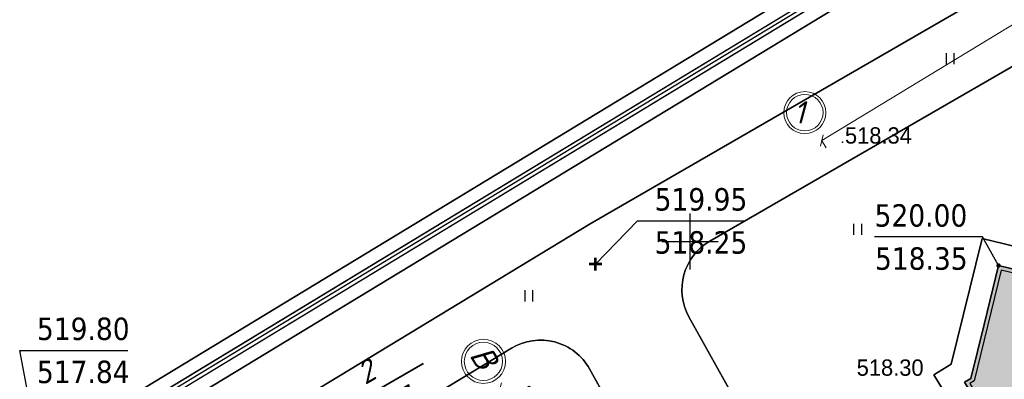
# Model space of a CAD drawing. Header units: millimetres. Extents: x 767170 to 66149698, y -983507 to 2493658.
# Tile 251 of 256: x 3223578 to 3276220, y -565028 to -545770. Entities that reach past the tile are written whole.
import ezdxf

# ---------------------------------------------------------------- set-up
doc = ezdxf.new("R2010")
doc.units = ezdxf.units.MM
for name, color, linetype in [('(001) Сетка', 92, 'Continuous'), ('(004) Точки рельефа', 7, 'Continuous'), ('(036) Растительность', 7, 'Continuous'), ('(040) Ограда', 7, 'Continuous'), ('GLUXOY OG', 7, 'Continuous'), ('os', 3, 'Continuous'), ('R_Loyiha_SRF-BND', 7, 'Continuous'), ('V_GRADEMARKER', 6, 'Continuous'), ('V_Loyiha_OPOR-PNT', 7, 'Continuous')]:
    doc.layers.add(name, color=color, linetype=linetype)
doc.styles.add('BLACK', font='tahomabd.ttf')
doc.styles.add('D-431', font='txt')
doc.styles.add('ESKD1', font='eskd1.shx', dxfattribs={"width": 1.2, "oblique": 14.994305})
doc.styles.get("Standard").update_dxf_attribs({"font": 'isocpeui.ttf'})
doc.styles.add('Tahoma', font='tahoma.ttf')
doc.linetypes.add('ОГРАДА_БЕТ', pattern='A,4,["|",Standard,S=0.8,R=0,X=0,Y=-0.8],4', length=8)
doc.linetypes.add('ОГРАДА_ГЛИН', pattern='A,4,["|",Standard,S=0.8,R=0,X=0,Y=-0.8],0.5,["|",Standard,S=0.8,R=0,X=0,Y=-0.8],3.5', length=8)
doc.dimstyles.new('genplan dimension', dxfattribs={"dimtxt": 1100, "dimasz": 450, "dimexe": 450, "dimexo": 0, "dimgap": 80, "dimtad": 1, "dimlfac": 0.001, "dimtxsty": 'BLACK', "dimblk": 'OBLIQUE', "dimcen": 0, "dimclrd": 186, "dimclre": 186, "dimclrt": 186, "dimadec": 1, "dimazin": 0, "dimtfac": 1, "dimtmove": 0, "dimatfit": 3, "dimldrblk": 'OBLIQUE', "dimfxl": 1, "dimlwd": 9, "dimlwe": 9, "dimarcsym": 0})

# ---------------------------------------------------------------- blocks, each defined once
blk = doc.blocks.new('I04010')
for p, q in [((-0.412273, 0.007146), (-0.412273, 1.207146)), ((0.387727, 1.207146), (0.387727, 0.007146))]:
    blk.add_line(p, q)
blk = doc.blocks.new('Setka')
at = {"layer": '(001) Сетка'}
for p, q in [((0, 1.5), (0, -1.5)), ((-1.5, 0), (1.5, 0))]:
    blk.add_line(p, q, dxfattribs=at)
blk = doc.blocks.new('Topo Xos')
at = {"layer": '(004) Точки рельефа', "color": 7, "linetype": 'ByBlock', "lineweight": -2, "transparency": 16777216}
blk.add_point((-85.18, 19.288), dxfattribs=at)
at = {"layer": '(040) Ограда', "ltscale": 600, "transparency": 16777216, "flags": 128}
blk.add_lwpolyline([(7.06, 105.873), (2.797, 103.255), (11.659, 86.823), (-65.034, 40.217), (-128.016, 1.963), (-48.288, -119.227), (-43.67, -125.768)], dxfattribs=at)
at = {"layer": '(040) Ограда', "linetype": 'ОГРАДА_БЕТ', "ltscale": 600, "transparency": 16777216, "flags": 128}
blk.add_lwpolyline([(7.61, 105.742), (3.328, 103.112), (12.191, 86.678), (-64.827, 39.875), (-127.454, 1.836), (-47.958, -119.002), (-43.344, -125.537)], dxfattribs=at)
at = {"layer": '(001) Сетка', "transparency": 16777216}
blk.add_blockref('Setka', (-93.341, 13.968), dxfattribs=at)
at = {"layer": '(036) Растительность', "linetype": 'Continuous', "transparency": 16777216, "xscale": 0.5, "yscale": 0.5, "zscale": 0.5}
for p in [(-79.424, 23.452), (-84.368, 14.31), (-101.948, 10.758)]:
    blk.add_blockref('I04010', p, dxfattribs=at)
at = {"layer": '(004) Точки рельефа', "linetype": 'ByBlock', "transparency": 16777216, "char_height": 0.875, "attachment_point": 4, "style": 'D-431'}
for s, insert in [('518.34', (-85.055, 19.638)), ('518.30', (-84.427, 7.207))]:
    blk.add_mtext(s, dxfattribs=dict(at, insert=insert))
blk = doc.blocks.new('_Oblique')
at = {"color": 0, "linetype": 'ByBlock', "lineweight": -2}
blk.add_line((-0.5, -0.5), (0.5, 0.5), dxfattribs=at)
blk = doc.blocks.new('*D288')
at = {"color": 186, "lineweight": 9, "transparency": 16777216}
for p, q in [((2255842, -554331), (2330362, -509047)), ((2330350, -509027), (2330595, -509431)), ((2255830, -554312), (2256076, -554716))]:
    blk.add_line(p, q, dxfattribs=at)
for p, xscale, yscale, zscale, rotation in [((2330362, -509047), 450.0000000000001, 450.0000000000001, 450.0000000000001, 31.28656990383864), ((2255842, -554331), 450, 450, 450, 211.2865699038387)]:
    blk.add_blockref('_Oblique', p, dxfattribs=dict(at, xscale=xscale, yscale=yscale, zscale=zscale, rotation=rotation))
at = {"color": 186, "transparency": 16777216, "insert": (2292697, -531023), "char_height": 1100, "attachment_point": 5, "rotation": 31.2866, "style": 'BLACK'}
blk.add_mtext('87,2', dxfattribs=at)
blk = doc.blocks.new('*D291')
at = {"color": 186, "lineweight": 9, "transparency": 16777216}
for p, q in [((2205660, -665699), (2205660, -665083)), ((2229660, -665699), (2229660, -665083)), ((2229660, -665533), (2205660, -665533))]:
    blk.add_line(p, q, dxfattribs=at)
at = {"color": 186, "lineweight": 9, "transparency": 16777216, "xscale": 450, "yscale": 450, "zscale": 450, "rotation": 180}
blk.add_blockref('_Oblique', (2205660, -665533), dxfattribs=at)
at = {"color": 186, "lineweight": 9, "transparency": 16777216, "xscale": 450, "yscale": 450, "zscale": 450}
blk.add_blockref('_Oblique', (2229660, -665533), dxfattribs=at)
at = {"color": 186, "transparency": 16777216, "insert": (2217660, -664891), "char_height": 1100, "attachment_point": 5, "style": 'BLACK'}
blk.add_mtext('24', dxfattribs=at)
blk = doc.blocks.new('*D292')
at = {"color": 186, "lineweight": 9, "transparency": 16777216}
for p, q in [((2203535, -650919), (2203996, -650919)), ((2203546, -650919), (2203546, -662919)), ((2203535, -662919), (2203996, -662919))]:
    blk.add_line(p, q, dxfattribs=at)
at = {"color": 186, "lineweight": 9, "transparency": 16777216, "xscale": 450, "yscale": 450, "zscale": 450}
for p, rotation in [((2203546, -650919), 90), ((2203546, -662919), 270)]:
    blk.add_blockref('_Oblique', p, dxfattribs=dict(at, rotation=rotation))
at = {"color": 186, "transparency": 16777216, "insert": (2202905, -656919), "char_height": 1100, "attachment_point": 5, "rotation": 90, "style": 'BLACK'}
blk.add_mtext('12', dxfattribs=at)
blk = doc.blocks.new('*U1425')
at = {"layer": 'V_GRADEMARKER', "elevation": 519.925}
blk.add_lwpolyline([(-113.98, 3.739, 0, 0.486, 0), (-112.382, 4.663, 0.0923, 0.0923, 0), (-107.588, 7.437, 0.486, 0, 0)], format="xyseb", dxfattribs=at)
at = {"layer": 'V_GRADEMARKER', "style": 'ESKD1', "oblique": 14.9943, "width": 1.2}
for s, p in [('2', (-110.714, 6.268, 519.925)), ('26.77', (-111.053, 3.406, 519.925))]:
    blk.add_text(s, height=1.2, rotation=30.0548, dxfattribs=at).set_placement(p)
blk = doc.blocks.new('*U1430')
at = {"layer": 'V_Loyiha_OPOR-PNT', "elevation": 519.8}
blk.add_lwpolyline([(-128.016, 1.963), (-129.177, 8.138), (-123.39, 8.138)], dxfattribs=at)
at = {"layer": 'V_Loyiha_OPOR-PNT', "const_width": 0.115, "elevation": 519.8}
blk.add_lwpolyline([(-128.073, 1.963, 1), (-127.958, 1.963, 1)], format="xyb", close=True, dxfattribs=at)
at = {"layer": 'V_Loyiha_OPOR-PNT', "color": 1, "style": 'Tahoma'}
blk.add_text('519.80', height=1.2, dxfattribs=at).set_placement((-128.254, 8.692, 519.8))
at = {"layer": 'V_Loyiha_OPOR-PNT', "color": 5, "style": 'Tahoma'}
blk.add_text('517.84', height=1.2, dxfattribs=at).set_placement((-128.254, 6.385, 519.8))
blk = doc.blocks.new('*U1439')
at = {"layer": 'V_Loyiha_OPOR-PNT', "elevation": 519.95}
blk.add_lwpolyline([(-98.398, 12.755), (-96.151, 15.07), (-90.41, 15.07)], dxfattribs=at)
at = {"layer": 'V_Loyiha_OPOR-PNT', "const_width": 0.138, "elevation": 519.95}
for points in [[(-98.398, 12.409), (-98.398, 13.101)], [(-98.744, 12.755), (-98.052, 12.755)]]:
    blk.add_lwpolyline(points, dxfattribs=at)
at = {"layer": 'V_Loyiha_OPOR-PNT', "color": 1, "style": 'Tahoma'}
blk.add_text('519.95', height=1.2, dxfattribs=at).set_placement((-95.228, 15.624, 519.95))
at = {"layer": 'V_Loyiha_OPOR-PNT', "color": 5, "style": 'Tahoma'}
blk.add_text('518.25', height=1.2, dxfattribs=at).set_placement((-95.228, 13.316, 519.95))
blk = doc.blocks.new('*U1444')
at = {"layer": 'V_Loyiha_OPOR-PNT', "elevation": 518.35}
blk.add_lwpolyline([(-76.843, 12.68), (-77.706, 14.207), (-83.467, 14.207)], dxfattribs=at)
at = {"layer": 'V_Loyiha_OPOR-PNT', "const_width": 0.115, "elevation": 518.35}
blk.add_lwpolyline([(-76.901, 12.68, 1), (-76.786, 12.68, 1)], format="xyb", close=True, dxfattribs=at)
at = {"layer": 'V_Loyiha_OPOR-PNT', "color": 1, "style": 'Tahoma'}
blk.add_text('520.00', height=1.2, dxfattribs=at).set_placement((-83.467, 14.761, 518.35))
at = {"layer": 'V_Loyiha_OPOR-PNT', "color": 5, "style": 'Tahoma'}
blk.add_text('518.35', height=1.2, dxfattribs=at).set_placement((-83.448, 12.453, 518.35))
blk = doc.blocks.new('*U1518')
at = {"layer": 'R_Loyiha_SRF-BND'}
blk.add_polyline3d([(-56.516, -86.165, 519.339), (-62.197, -66.264, 518.87), (-66.757, -68.802, 518.66), (-88.782, -29.212, 518.08), (-102.159, -37.341, 518.09), (-103.791, -34.86, 519.978), (-128.016, 1.963, 519.8), (1.724, 80.787, 520.4), (11.77, 62.887, 520.82), (4, 58.294, 520.26), (46.661, -15.96, 520.97), (27.6, -27.396, 520.73), (23.571, -34.547, 520.82), (-42.243, -69.945, 519.75), (-45.328, -81.823, 519.715), (-29.378, -120.948, 521.28)], dxfattribs=at)
blk = doc.blocks.new('A$C2cdd6916')
h = blk.add_hatch(color=1)
h.dxf.hatch_style = 1
h.paths.add_polyline_path([(16401.238, -4652.593), (12042.877, -7301.119), (10692.648, -5079.21), (11718.144, -4456.027), (9225.414, -354.04), (9994.537, 113.347), (7294.079, 4557.166), (6524.956, 4089.779), (4032.226, 8191.765), (3006.729, 7568.583), (1656.5, 9790.492), (26610.253, 24954.602), (28168.21, 22390.86), (31159.242, 24208.476), (35090.313, 26597.342), (27092.803, 39757.883), (26750.971, 39550.156), (23865.782, 40254.206), (20705.813, 41025.308), (19934.711, 37865.339), (16774.743, 38636.441), (16003.641, 35476.472), (12843.672, 36247.575), (12072.57, 33087.606), (8912.601, 33858.708), (8141.499, 30698.739), (4981.531, 31469.841), (4210.429, 28309.873), (1050.46, 29080.975), (279.358, 25921.006), (-2880.611, 26692.108), (-3651.713, 23532.14), (-4355.763, 20646.951), (-16319.891, 13376.488), (-19205.079, 14080.537), (-22365.048, 14851.639), (-23136.15, 11691.671), (-26296.119, 12462.773), (-27067.221, 9302.804), (-30227.189, 10073.906), (-30998.291, 6913.938), (-34158.26, 7685.04), (-34929.362, 4525.071), (-38089.331, 5296.173), (-38860.433, 2136.205), (-42020.401, 2907.307), (-42791.503, -252.662), (-45951.472, 518.44), (-46722.574, -2641.528), (-47426.624, -5526.717), (-47768.456, -5734.445), (-39770.946, -18894.986), (-32848.844, -14688.503), (-34406.8, -12124.761), (-9453.047, 3039.348), (-8102.818, 817.438), (-9128.315, 194.256), (-6635.585, -3907.731), (-7404.707, -4375.118), (-4704.249, -8818.937), (-3935.127, -8351.55), (-1442.396, -12453.537), (-416.9, -11830.354), (933.329, -14052.264), (-3425.032, -16700.79), (-1867.075, -19264.531), (-17591.358, -28819.998), (-15929.538, -31554.655), (-15758.622, -31450.792), (-14927.712, -32818.121), (-15440.46, -33129.712), (-13674.776, -36035.286), (-13162.028, -35723.695), (-12331.118, -37091.024), (-12502.034, -37194.887), (-12294.306, -37536.72), (-10840.214, -39929.545), (952.998, -32762.946), (1160.726, -33104.778), (5091.797, -30715.911), (5507.252, -31399.576), (10207.445, -28543.322), (9791.99, -27859.658), (12013.899, -26509.429), (12844.81, -27876.758), (18826.874, -24241.526), (17995.963, -22874.197), (20217.873, -21523.968), (20633.328, -22207.633), (25333.521, -19351.379), (24918.066, -18667.715), (28849.137, -16278.848), (28641.409, -15937.016), (40434.621, -8770.416), (38772.801, -6035.759), (38601.885, -6139.622), (37770.975, -4772.293), (38283.723, -4460.702), (36518.039, -1555.128), (36005.291, -1866.719), (35174.381, -499.39), (35345.297, -395.527), (35137.569, -53.694), (33683.477, 2339.131), (17959.194, -7216.335)])
for points in [[(-42791.503, -252.662), (-45951.472, 518.44), (-46722.574, -2641.528), (-47426.624, -5526.717), (-47768.456, -5734.445), (-39770.946, -18894.986)], [(-42791.503, -252.662), (-45951.472, 518.44), (-47426.624, -5526.717), (-47768.456, -5734.445), (-39770.946, -18894.986)]]:
    blk.add_lwpolyline(points)
at = {"color": 2, "lineweight": 30}
blk.add_lwpolyline([(-42644.618, -494.374), (-45804.587, 276.728), (-47251.964, -5654.611), (-47493.676, -5801.497), (-39703.894, -18620.206)], dxfattribs=at)
at = {"layer": 'os', "color": 0, "lineweight": 0}
for radius in [1125, 975]:
    blk.add_circle((-56308.337, 8703.732), radius, dxfattribs=at)
at = {"ltscale": 50}
blk.add_text('1', height=1200, dxfattribs=at).set_placement((-56912.693, 8117.275))
dim = blk.add_linear_dim(base=(19119.199, 52493.966), p1=(-55412.06, 7228.836), p2=(19107.367, 52513.437), angle=31.2865699, dimstyle='genplan dimension')
dim.commit()
dim.dimension.update_dxf_attribs({"geometry": '*D288', "text_midpoint": (-18545.182, 30517.578), "insert": (-2311242.442, 561540.579)})
blk = doc.blocks.new('A$C42de6a65')
h = blk.add_hatch(color=1)
h.dxf.hatch_style = 1
h.paths.add_polyline_path([(-12199.948, -6200), (12199.843, -6200), (12199.948, 6200), (-12199.843, 6200)])
for points in [[(-8999.948, 6200), (-8999.948, 7200), (-11499.948, 7200), (-11499.948, 6200)], [(-9299.948, 6200), (-9299.948, 6900), (-11199.948, 6900), (-11199.948, 6200)], [(5500.052, 6200), (5500.052, 7200), (3000.052, 7200), (3000.052, 6200)], [(5200.052, 6200), (5200.052, 6900), (3300.052, 6900), (3300.052, 6200)], [(11500.052, 6200), (11500.052, 7200), (9000.052, 7200), (9000.052, 6200)], [(11200.052, 6200), (11200.052, 6900), (9300.052, 6900), (9300.052, 6200)], [(-9299.948, -6200), (-9299.948, -6900), (-11199.948, -6900), (-11199.948, -6200)], [(5200.052, -6200), (5200.052, -6900), (3300.052, -6900), (3300.052, -6200)], [(11200.052, -6200), (11200.052, -6900), (9300.052, -6900), (9300.052, -6200)]]:
    blk.add_lwpolyline(points)
blk.add_lwpolyline([(-12199.948, -6200), (12199.843, -6200), (12199.948, 6200), (-12199.843, 6200)], close=True)
at = {"color": 2}
blk.add_lwpolyline([(11999.948, 5999.702), (-12000.052, 5999.702), (-12000.052, -6000.298), (11999.948, -6000.298)], close=True, dxfattribs=at)
at = {"color": 7}
for points in [[(-8999.948, -6200), (-8999.948, -7200), (-11499.948, -7200), (-11499.948, -6200)], [(5500.052, -6200), (5500.052, -7200), (3000.052, -7200), (3000.052, -6200)], [(11500.052, -6200), (11500.052, -7200), (9000.052, -7200), (9000.052, -6200)]]:
    blk.add_lwpolyline(points, dxfattribs=at)
at = {"layer": 'os', "color": 0, "lineweight": 0}
for centre, radius in [((-15814.96, 6000), 1181.25), ((-15814.96, 6000), 1023.75), ((-15814.96, -6000), 1181.25), ((-15814.96, -6000), 1023.75), ((-12000.052, -10461.714), 1181.25), ((-12000.052, -10461.714), 1023.75), ((11999.948, -10461.714), 1181.25), ((11999.948, -10461.714), 1023.75)]:
    blk.add_circle(centre, radius, dxfattribs=at)
at = {"ltscale": 50}
for s, p in [('В', (-16508.335, 5509.405)), ('А', (-16508.335, -6490.595)), ('1', (-12757.256, -11057.397)), ('5', (11242.744, -11057.397))]:
    blk.add_text(s, height=1260, dxfattribs=at).set_placement(p)
dim = blk.add_linear_dim(base=(-14114.387, -6000), p1=(-14125.549, 6000), p2=(-14125.549, -6000), angle=90, dimstyle='genplan dimension')
dim.commit()
dim.dimension.update_dxf_attribs({"geometry": '*D292', "text_midpoint": (-14755.099, 0), "insert": (-2217660.378, 656918.593)})
dim = blk.add_linear_dim(base=(-12000.052, -8614.606), p1=(11999.948, -8780.464), p2=(-12000.052, -8780.464), dimstyle='genplan dimension')
dim.commit()
dim.dimension.update_dxf_attribs({"geometry": '*D291', "text_midpoint": (-0.052, -7972.416), "insert": (-2217660.378, 656918.593)})

msp = doc.modelspace()

# ---------------------------------------------------------------- block references
at = {"xscale": 1000, "yscale": 1000, "zscale": 1000}
msp.add_blockref('Topo Xos', (3352754.32, -571613.28), dxfattribs=at)

# ---------------------------------------------------------------- next in the draw order: linework, layer by layer
for points in [[(3341355.79, -736834.3), (3338963.79, -738920.39), (3300395.29, -685926.13), (3223754.93, -569428.84), (3354734.55, -489851.54), (3417832.14, -602286.69), (3386575.58, -622966.39), (3386415.24, -626464), (3388363.36, -629103.83), (3367521.85, -647824.51), (3398510.59, -687779.78), (3350636.95, -728888.93), (3351483.64, -729874.71), (3346654.19, -734022.69)], [(3398510.59, -687779.78), (3367521.85, -647824.51), (3388363.36, -629103.83), (3386415.24, -626464), (3386575.58, -622966.39), (3417832.14, -602286.69), (3354734.55, -489851.54), (3223754.93, -569428.84), (3300395.29, -685926.13)], [(3300971, -685527.59), (3224738.53, -569650.32), (3354478.73, -490826.03), (3416903.29, -602061.89), (3385892.61, -622578.92), (3385704.61, -626679.92), (3387422.61, -629007.92), (3366569.61, -647738.92), (3397549.33, -687682.55)], [(3397001.83, -687629.31), (3366025.47, -647690.01), (3386885.04, -628953.11), (3385298.53, -626803.3), (3385502.34, -622357.51), (3416372.52, -601933.43), (3354332.55, -491382.88), (3225300.58, -569776.88), (3301299.98, -685299.86)], [(3359171.41, -501435.7), (3354076.73, -492357.37), (3226284.18, -569998.35), (3301875.69, -684901.32), (3339262.33, -736271.67), (3340245.89, -735413.89)], [(3341172, -506313.63), (3254080.69, -556706.98)], [(3277381.33, -547845.97), (3260479.15, -557626.02)], [(3254080.69, -556706.98), (3234937.91, -568339.83)], [(3278189.71, -558253.84), (3275029.75, -557482.74), (3273387.95, -564210.8), (3272445.4, -564783.58), (3273925.45, -567219.14), (3272301.75, -568205.84), (3272970.08, -569305.63), (3265815.96, -573285.67), (3266788.28, -575033.41), (3274009.48, -571016.05), (3274742.55, -572222.37), (3276366.25, -571235.66)], [(3276768.57, -569586.99), (3275144.86, -570573.69), (3273950.43, -568608.16), (3275574.13, -567621.45), (3274094.07, -565185.9), (3274435.91, -564978.17), (3275139.96, -562092.98), (3275911.06, -558933.01), (3279071.03, -559704.11)], [(3259360.02, -561681.14), (3272072.09, -584531.04)], [(3236328.23, -571590.52), (3249865.58, -563364.03)], [(3254045.15, -564469.3), (3261719.5, -578263.93)]]:
    msp.add_lwpolyline(points)
at = {"lineweight": 30}
for points in [[(3354734.55, -489851.54), (3223754.93, -569428.84)], [(3224738.53, -569650.32), (3354478.73, -490826.03)], [(3354332.55, -491382.88), (3225300.58, -569776.88)], [(3226284.18, -569998.35), (3354076.73, -492357.37)], [(3354076.73, -492357.37), (3226284.18, -569998.35)], [(3341172, -506313.63), (3254080.69, -556706.98)], [(3254080.69, -556706.98), (3341172, -506313.63)], [(3260479.15, -557626.02), (3277381.33, -547845.97)], [(3277381.33, -547845.97), (3260479.15, -557626.02)], [(3254080.69, -556706.98), (3228955.84, -571975.06)], [(3233698.77, -569092.84), (3254080.69, -556706.98)], [(3275029.75, -557482.74), (3273387.95, -564210.8)], [(3273387.95, -564210.8), (3275029.75, -557482.74)], [(3278189.71, -558253.84), (3275029.75, -557482.74)], [(3275029.75, -557482.74), (3278189.71, -558253.84)], [(3275139.96, -562092.98), (3275911.06, -558933.01)], [(3275911.06, -558933.01), (3279071.03, -559704.11)], [(3272072.09, -584531.04), (3259360.02, -561681.14)], [(3259360.02, -561681.14), (3265815.96, -573285.67)], [(3274435.91, -564978.17), (3275139.96, -562092.98)], [(3236328.23, -571590.52), (3249865.58, -563364.03)], [(3249865.58, -563364.03), (3236328.23, -571590.52)], [(3273387.95, -564210.8), (3272445.4, -564783.58)], [(3272445.4, -564783.58), (3273387.95, -564210.8)], [(3254045.15, -564469.3), (3261719.5, -578263.93)], [(3254665, -565583.49), (3254045.15, -564469.3)], [(3272445.4, -564783.58), (3273925.45, -567219.14)], [(3273925.45, -567219.14), (3272445.4, -564783.58)], [(3274094.07, -565185.9), (3274435.91, -564978.17)]]:
    msp.add_lwpolyline(points, dxfattribs=at)
for points in [[(3301875.69, -684901.32), (3246560.45, -600819.32, -0.03415901), (3246009.77, -600038.66), (3245560.43, -599299.23), (3226284.18, -569998.35), (3354076.73, -492357.37), (3359171.41, -501435.7), (3356360.35, -503097.47), (3359413.67, -508262.47), (3362108.51, -506669.4), (3415443.67, -601708.63), (3384819.37, -621970.03), (3384587.9, -627019.22), (3385944.29, -628857.21), (3365073.23, -647604.42), (3396040.54, -687532.07)], [(3277381.33, -547845.97), (3260479.15, -557626.02, 0.40928213), (3259360.02, -561681.14), (3265815.96, -573285.67), (3272970.08, -569305.63), (3272301.75, -568205.84), (3273925.45, -567219.14), (3272445.4, -564783.58), (3273387.95, -564210.8), (3275029.75, -557482.74), (3278189.71, -558253.84)], [(3276220.35, -585655.07, -0.42190851), (3272072.09, -584531.04), (3259360.02, -561681.14, -0.40928213), (3260479.15, -557626.02), (3277381.33, -547845.97)], [(3260479.15, -557626.02, 0.40928213), (3259360.02, -561681.14)], [(3249865.58, -563364.03, -0.42549538), (3254045.15, -564469.3), (3261719.5, -578263.93), (3262692.54, -580012.96), (3264638.61, -583511.02), (3265611.64, -585260.04), (3267102.8, -587940.4, -0.40302103), (3266039.15, -591962.62), (3253382.16, -599654.12, -0.41421356), (3249260.46, -598648.34), (3235322.45, -575712.22, -0.41421356), (3236328.23, -571590.52), (3249865.58, -563364.03)], [(3249865.58, -563364.03, -0.42549538), (3254045.15, -564469.3)]]:
    msp.add_lwpolyline(points, format="xyb")
for points in [[(3341172, -506313.63), (3254080.69, -556706.98), (3233698.77, -569092.84), (3228955.84, -571975.06), (3245560.43, -599299.23), (3246009.77, -600038.66, 0.41421356), (3255627.07, -602385.49), (3267545.15, -595143.01, -0.42549538), (3271724.72, -596248.28), (3273443.07, -599337.01, -0.41421356), (3272279.94, -603417.1), (3269658.33, -604875.58), (3287160.06, -636334.91)], [(3259360.02, -561681.14, -0.40928213), (3260479.15, -557626.02)], [(3260479.15, -557626.02, 0.40928213), (3259360.02, -561681.14)], [(3249865.58, -563364.03, -0.42549538), (3254045.15, -564469.3)], [(3254045.15, -564469.3, 0.42549538), (3249865.58, -563364.03)]]:
    msp.add_lwpolyline(points, format="xyb", dxfattribs=at)
for points in [[(3250822.75, -565402.66), (3251186.21, -566000.77), (3252040.64, -565481.55), (3252793.65, -566720.68), (3254665, -565583.49), (3254045.15, -564469.3, 0.42549538), (3249865.58, -563364.03), (3236328.23, -571590.52, 0.41421356), (3235322.45, -575712.22), (3236043.91, -576899.44), (3238436.57, -575445.45), (3237683.56, -574206.31), (3238538.3, -573686.89), (3238174.78, -573088.68)], [(3266039.15, -591962.62), (3253382.16, -599654.12, -0.41421356), (3249260.46, -598648.34), (3235322.45, -575712.22, -0.41421356), (3236328.23, -571590.52), (3249865.58, -563364.03, -0.42549538), (3254045.15, -564469.3), (3261719.5, -578263.93), (3262692.54, -580012.96), (3264638.61, -583511.02), (3265611.64, -585260.04), (3267102.8, -587940.4, -0.40302103)], [(3266039.15, -591962.62), (3253382.16, -599654.12, -0.41421356), (3249260.46, -598648.34), (3235322.45, -575712.22, -0.41421356), (3236328.23, -571590.52), (3249865.58, -563364.03, -0.42549538), (3254045.15, -564469.3), (3261719.5, -578263.93), (3262692.54, -580012.96), (3264638.61, -583511.02), (3265611.64, -585260.04), (3267102.8, -587940.4, -0.40302103)]]:
    msp.add_lwpolyline(points, format="xyb", close=True)
at = {"layer": 'GLUXOY OG', "color": 186, "linetype": 'ОГРАДА_ГЛИН', "lineweight": 30, "ltscale": 400}
for points in [[(3339079.89, -737890.33), (3300971, -685527.59), (3224738.53, -569650.32), (3354478.73, -490826.03), (3416903.29, -602061.89), (3385892.61, -622578.92), (3385704.61, -626679.92), (3387422.61, -629007.92), (3366569.61, -647738.92), (3397549.33, -687682.55)], [(3397001.83, -687629.31), (3366025.47, -647690.01), (3386885.04, -628953.11), (3385298.53, -626803.3), (3385502.34, -622357.51), (3416372.52, -601933.43), (3354332.55, -491382.88), (3225300.58, -569776.88), (3301299.98, -685299.86), (3339146.23, -737301.72)]]:
    msp.add_lwpolyline(points, dxfattribs=at)
at = {"layer": 'GLUXOY OG', "color": 186, "lineweight": 30, "ltscale": 400}
msp.add_lwpolyline([(3397275.58, -687655.93), (3366297.54, -647714.47), (3387153.82, -628980.52), (3385501.57, -626741.61), (3385697.48, -622468.21), (3416637.9, -601997.66), (3354405.64, -491104.45), (3225019.56, -569713.6), (3301135.49, -685413.73), (3339113.06, -737596.03)], dxfattribs=at)

# ---------------------------------------------------------------- next in the draw order: block references
msp.add_blockref('A$C2cdd6916', (3321862.53, -559451.45, -3656))
at = {"rotation": 301.287054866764}
msp.add_blockref('A$C42de6a65', (3251457.58, -580696.96, -3656), dxfattribs=at)
at = {"layer": 'R_Loyiha_SRF-BND', "xscale": 1000, "yscale": 1000, "zscale": 1000}
msp.add_blockref('*U1518', (3352754.32, -571613.28), dxfattribs=at)
at = {"layer": 'V_GRADEMARKER', "xscale": 1000, "yscale": 1000, "zscale": 1000}
msp.add_blockref('*U1425', (3352754.32, -571613.28), dxfattribs=at)
at = {"layer": 'V_Loyiha_OPOR-PNT', "xscale": 1000, "yscale": 1000, "zscale": 1000}
for name in ['*U1439', '*U1444', '*U1430']:
    msp.add_blockref(name, (3352754.32, -571613.28), dxfattribs=at)

doc.saveas('drawing.dxf')
